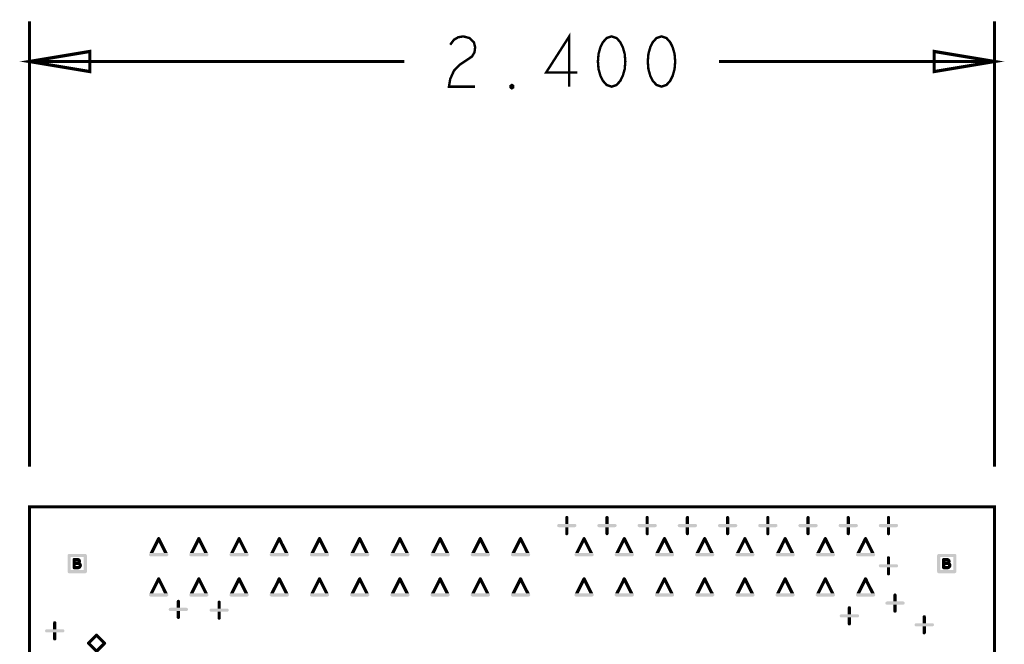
# Model space of a CAD drawing. Extents: x -16.7 to 17.3, y -13.5 to 8.5.
# Tile 21 of 37: x -0.2 to 2.3, y 1.6 to 3.2. Entities that reach past the tile are written whole.
import ezdxf

# ---------------------------------------------------------------- set-up
doc = ezdxf.new("R2010")
doc.units = 0
doc.layers.get('0').update_dxf_attribs({"linetype": 'CONTINUOUS'})
doc.layers.add('FAB_ART', color=2, linetype='CONTINUOUS')

# ---------------------------------------------------------------- blocks, each defined once
blk = doc.blocks.new('CUSTOM_1')
for points in [[(-0.024, 0.02), (-0.0239, 0.0209), (0.024, 0.02), (0.0238, 0.0209)], [(-0.024, 0.016), (-0.024, 0.02), (0.024, 0.016), (0.024, 0.02)], [(-0.024, -0.016), (-0.024, 0.016), (-0.016, -0.016), (-0.016, 0.016)], [(-0.0239, 0.0209), (-0.0235, 0.0217), (0.0238, 0.0209), (0.0236, 0.0217)], [(-0.0235, 0.0217), (-0.0231, 0.0225), (0.0236, 0.0217), (0.023, 0.0225)], [(-0.0231, 0.0225), (-0.0223, 0.0231), (0.023, 0.0225), (0.0225, 0.0231)], [(-0.0223, 0.0231), (-0.0217, 0.0236), (0.0225, 0.0231), (0.0215, 0.0236)], [(-0.0217, 0.0236), (-0.0204, 0.0239), (0.0215, 0.0236), (0.0209, 0.0239)], [(-0.0204, 0.0239), (-0.02, 0.024), (0.0209, 0.0239), (0.02, 0.024)], [(-0.0117, 0.01), (-0.0116, 0.0105), (0.0081, 0.01), (0.0078, 0.0105)], [(-0.0117, 0.0089), (-0.0117, 0.01), (0.0088, 0.0089), (0.0081, 0.01)], [(-0.0117, 0.0069), (-0.0117, 0.0089), (0.0095, 0.0069), (0.0088, 0.0089)], [(-0.0117, 0.0063), (-0.0117, 0.0069), (0.0096, 0.0063), (0.0095, 0.0069)], [(-0.0117, 0.006), (-0.0117, 0.0063), (0.0096, 0.006), (0.0096, 0.0063)], [(-0.0117, 0.0047), (-0.0117, 0.006), (-0.0037, 0.0047), (-0.0037, 0.006)], [(-0.0117, 0.0046), (-0.0117, 0.0047), (0.0095, 0.0046), (0.0095, 0.0047)], [(-0.0117, 0.0022), (-0.0117, 0.0046), (0.0088, 0.0022), (0.0095, 0.0046)], [(-0.0117, 0.0021), (-0.0117, 0.0022), (0.0088, 0.0021), (0.0088, 0.0022)], [(-0.0117, 0.0019), (-0.0117, 0.0021), (0.0087, 0.0019), (0.0088, 0.0021)], [(-0.0117, 0.0008), (-0.0117, 0.0019), (0.0098, 0.0008), (0.0087, 0.0019)], [(-0.0117, 0.0007), (-0.0117, 0.0008), (0.01, 0.0007), (0.0098, 0.0008)], [(-0.0117, -0.0009), (-0.0117, 0.0007), (0.0108, -0.0009), (0.01, 0.0007)], [(-0.0116, 0.0109), (-0.0111, 0.0118), (0.0074, 0.0109), (0.0065, 0.0118)], [(-0.0116, 0.0105), (-0.0116, 0.0109), (0.0078, 0.0105), (0.0074, 0.0109)], [(-0.0111, 0.0118), (-0.0109, 0.0123), (0.0065, 0.0118), (0.0059, 0.0123)], [(-0.0109, 0.0123), (-0.0108, 0.0125), (0.0059, 0.0123), (0.0056, 0.0125)], [(-0.0108, 0.0125), (-0.0106, 0.0127), (0.0056, 0.0125), (0.0052, 0.0127)], [(-0.0106, 0.0127), (-0.0094, 0.0136), (0.0052, 0.0127), (0.0031, 0.0136)], [(-0.0094, 0.0136), (-0.0091, 0.0137), (0.0031, 0.0136), (0.0029, 0.0137)], [(-0.0091, 0.0137), (-0.008, 0.0139), (0.0029, 0.0137), (0.0021, 0.0139)], [(-0.008, 0.0139), (-0.0077, 0.014), (0.0021, 0.0139), (0.0013, 0.014)], [(0.0013, 0.0057), (0.0005, 0.006), (0.0097, 0.0057), (0.0096, 0.006)], [(0.0011, 0.0047), (0.0013, 0.0049), (0.0095, 0.0047), (0.0096, 0.0049)], [(0.0014, 0.0056), (0.0013, 0.0057), (0.0097, 0.0056), (0.0097, 0.0057)], [(0.0013, 0.0049), (0.0014, 0.0051), (0.0096, 0.0049), (0.0096, 0.0051)], [(0.0015, 0.0055), (0.0014, 0.0056), (0.0097, 0.0055), (0.0097, 0.0056)], [(0.0014, 0.0051), (0.0015, 0.0055), (0.0096, 0.0051), (0.0097, 0.0055)], [(0.016, -0.016), (0.016, 0.016), (0.024, -0.016), (0.024, 0.016)], [(-0.024, -0.02), (-0.024, -0.016), (0.024, -0.02), (0.024, -0.016)], [(-0.0238, -0.0209), (-0.024, -0.02), (0.0239, -0.0209), (0.024, -0.02)], [(-0.0236, -0.0217), (-0.0238, -0.0209), (0.0235, -0.0217), (0.0239, -0.0209)], [(-0.023, -0.0225), (-0.0236, -0.0217), (0.0231, -0.0225), (0.0235, -0.0217)], [(-0.0225, -0.0231), (-0.023, -0.0225), (0.0223, -0.0231), (0.0231, -0.0225)], [(-0.0215, -0.0236), (-0.0225, -0.0231), (0.0217, -0.0236), (0.0223, -0.0231)], [(-0.0209, -0.0239), (-0.0215, -0.0236), (0.0204, -0.0239), (0.0217, -0.0236)], [(-0.02, -0.024), (-0.0209, -0.0239), (0.02, -0.024), (0.0204, -0.0239)], [(-0.0117, -0.0032), (-0.0117, -0.0009), (0.0115, -0.0032), (0.0108, -0.0009)], [(-0.0117, -0.0033), (-0.0117, -0.0032), (0.0115, -0.0033), (0.0115, -0.0032)], [(-0.0117, -0.006), (-0.0117, -0.0033), (-0.0037, -0.006), (-0.0037, -0.0033)], [(-0.0117, -0.0078), (-0.0117, -0.006), (0.0108, -0.0078), (0.0114, -0.006)], [(-0.0117, -0.0083), (-0.0117, -0.0078), (0.0106, -0.0083), (0.0108, -0.0078)], [(-0.0117, -0.0089), (-0.0117, -0.0083), (0.0103, -0.0089), (0.0106, -0.0083)], [(-0.0117, -0.01), (-0.0117, -0.0089), (0.0096, -0.01), (0.0103, -0.0089)], [(-0.0115, -0.0109), (-0.0117, -0.01), (0.009, -0.0109), (0.0096, -0.01)], [(-0.0113, -0.0117), (-0.0115, -0.0109), (0.0081, -0.0117), (0.009, -0.0109)], [(-0.0109, -0.0121), (-0.0113, -0.0117), (0.0076, -0.0121), (0.0081, -0.0117)], [(-0.0102, -0.0131), (-0.0109, -0.0121), (0.0059, -0.0131), (0.0076, -0.0121)], [(-0.0094, -0.0135), (-0.0102, -0.0131), (0.0053, -0.0135), (0.0059, -0.0131)], [(-0.0092, -0.0136), (-0.0094, -0.0135), (0.0051, -0.0136), (0.0053, -0.0135)], [(-0.0086, -0.0139), (-0.0092, -0.0136), (0.0038, -0.0139), (0.0051, -0.0136)], [(-0.0077, -0.014), (-0.0086, -0.0139), (0.0033, -0.014), (0.0038, -0.0139)], [(0.0029, -0.0036), (0.0021, -0.0033), (0.0116, -0.0036), (0.0115, -0.0033)], [(0.0023, -0.006), (0.0029, -0.0057), (0.0114, -0.006), (0.0114, -0.0057)], [(0.0031, -0.0038), (0.0029, -0.0036), (0.0116, -0.0038), (0.0116, -0.0036)], [(0.0029, -0.0057), (0.003, -0.0054), (0.0114, -0.0057), (0.0115, -0.0054)], [(0.003, -0.0054), (0.0033, -0.005), (0.0115, -0.0054), (0.0116, -0.005)], [(0.0034, -0.0041), (0.0031, -0.0038), (0.0117, -0.0041), (0.0116, -0.0038)], [(0.0033, -0.005), (0.0034, -0.0049), (0.0116, -0.005), (0.0116, -0.0049)], [(0.0035, -0.0043), (0.0034, -0.0041), (0.0117, -0.0043), (0.0117, -0.0041)], [(0.0034, -0.0049), (0.0035, -0.0043), (0.0116, -0.0049), (0.0117, -0.0043)]]:
    blk.add_solid(points)
blk = doc.blocks.new('CUSTOM_4')
for points in [[(-0.024, 0), (-0.0239, 0.0009), (0.024, 0), (0.0238, 0.0009)], [(-0.0238, -0.0009), (-0.024, 0), (0.0239, -0.0009), (0.024, 0)], [(-0.0239, 0.0009), (-0.0235, 0.0017), (0.0238, 0.0009), (0.0236, 0.0017)], [(-0.0235, 0.0017), (-0.0231, 0.0025), (0.0236, 0.0017), (0.023, 0.0025)], [(-0.0231, 0.0025), (-0.0223, 0.0031), (0.023, 0.0025), (0.0225, 0.0031)], [(-0.0223, 0.0031), (-0.0217, 0.0036), (0.0225, 0.0031), (0.0215, 0.0036)], [(-0.0217, 0.0036), (-0.0204, 0.0039), (0.0215, 0.0036), (0.0209, 0.0039)], [(-0.0204, 0.0039), (-0.02, 0.004), (0.0209, 0.0039), (0.02, 0.004)], [(-0.004, 0.02), (-0.0036, 0.0217), (0.004, 0.02), (0.0036, 0.0217)], [(-0.004, 0.004), (-0.004, 0.02), (0.004, 0.004), (0.004, 0.02)], [(-0.0036, 0.0217), (-0.0025, 0.0231), (0.0036, 0.0217), (0.0025, 0.0231)], [(-0.0025, 0.0231), (-0.0009, 0.0239), (0.0025, 0.0231), (0.0009, 0.0239)], [(-0.0009, 0.0239), (-0.0009, 0.0239), (0.0009, 0.0239), (-0.0009, 0.0239)], [(-0.0236, -0.0017), (-0.0238, -0.0009), (0.0235, -0.0017), (0.0239, -0.0009)], [(-0.023, -0.0025), (-0.0236, -0.0017), (0.0231, -0.0025), (0.0235, -0.0017)], [(-0.0225, -0.0031), (-0.023, -0.0025), (0.0223, -0.0031), (0.0231, -0.0025)], [(-0.0215, -0.0036), (-0.0225, -0.0031), (0.0217, -0.0036), (0.0223, -0.0031)], [(-0.0209, -0.0039), (-0.0215, -0.0036), (0.0204, -0.0039), (0.0217, -0.0036)], [(-0.02, -0.004), (-0.0209, -0.0039), (0.02, -0.004), (0.0204, -0.0039)], [(-0.004, -0.02), (-0.004, -0.004), (0.004, -0.02), (0.004, -0.004)], [(-0.0036, -0.0217), (-0.004, -0.02), (0.0036, -0.0217), (0.004, -0.02)], [(-0.0025, -0.0231), (-0.0036, -0.0217), (0.0025, -0.0231), (0.0036, -0.0217)], [(-0.0009, -0.0239), (-0.0025, -0.0231), (0.0009, -0.0239), (0.0025, -0.0231)]]:
    blk.add_solid(points)
blk = doc.blocks.new('CUSTOM_6')
for points in [[(-0.024, 0), (-0.0238, 0.0013), (-0.0143, 0), (-0.013, 0.0013)], [(-0.0236, -0.0017), (-0.024, 0), (-0.0126, -0.0017), (-0.0143, 0)], [(-0.0238, 0.0013), (-0.0228, 0.0028), (-0.013, 0.0013), (-0.0115, 0.0028)], [(-0.0228, 0.0028), (-0.0113, 0.0143), (-0.0115, 0.0028), (0, 0.0143)], [(-0.0113, 0.0143), (-0.0028, 0.0228), (0.0113, 0.0143), (0.0028, 0.0228)], [(-0.0028, 0.0228), (-0.0021, 0.0234), (0.0028, 0.0228), (0.0019, 0.0234)], [(-0.0021, 0.0234), (-0.001, 0.0238), (0.0019, 0.0234), (0.0013, 0.0238)], [(-0.001, 0.0238), (-0.0004, 0.024), (0.0013, 0.0238), (-0.0004, 0.024)], [(0.0115, 0.0028), (0, 0.0143), (0.0228, 0.0028), (0.0113, 0.0143)], [(0.0126, 0.0017), (0.0115, 0.0028), (0.0236, 0.0017), (0.0228, 0.0028)], [(0.0143, 0), (0.0126, 0.0017), (0.024, 0), (0.0236, 0.0017)], [(0.013, -0.0013), (0.0143, 0), (0.0238, -0.0013), (0.024, 0)], [(-0.0228, -0.0028), (-0.0236, -0.0017), (-0.0115, -0.0028), (-0.0126, -0.0017)], [(-0.0113, -0.0143), (-0.0228, -0.0028), (0, -0.0143), (-0.0115, -0.0028)], [(-0.0028, -0.0228), (-0.0113, -0.0143), (0.0028, -0.0228), (0.0113, -0.0143)], [(-0.0019, -0.0234), (-0.0028, -0.0228), (0.0021, -0.0234), (0.0028, -0.0228)], [(-0.0013, -0.0238), (-0.0019, -0.0234), (0.001, -0.0238), (0.0021, -0.0234)], [(0.0004, -0.024), (-0.0013, -0.0238), (0.0004, -0.024), (0.001, -0.0238)], [(0, -0.0143), (0.0115, -0.0028), (0.0113, -0.0143), (0.0228, -0.0028)], [(0.0115, -0.0028), (0.013, -0.0013), (0.0228, -0.0028), (0.0238, -0.0013)]]:
    blk.add_solid(points)
blk = doc.blocks.new('CUSTOM_7')
for points in [[(-0.0225, -0.016), (-0.0089, 0.0111), (-0.0135, -0.016), (0, 0.0111)], [(-0.0089, 0.0111), (-0.0036, 0.0218), (0.0089, 0.0111), (0.0036, 0.0218)], [(-0.0036, 0.0218), (-0.0025, 0.0231), (0.0036, 0.0218), (0.0025, 0.0231)], [(-0.0025, 0.0231), (-0.0024, 0.0232), (0.0025, 0.0231), (0.0024, 0.0232)], [(-0.0024, 0.0232), (-0.0009, 0.0239), (0.0024, 0.0232), (0.0009, 0.0239)], [(-0.0009, 0.0239), (0.0008, 0.0239), (0.0009, 0.0239), (0.0008, 0.0239)], [(0.0135, -0.016), (0, 0.0111), (0.0225, -0.016), (0.0089, 0.0111)], [(-0.024, -0.02), (-0.0236, -0.0182), (0.024, -0.02), (0.0236, -0.0182)], [(-0.0238, -0.0209), (-0.024, -0.02), (0.0239, -0.0209), (0.024, -0.02)], [(-0.0236, -0.0217), (-0.0238, -0.0209), (0.0235, -0.0217), (0.0239, -0.0209)], [(-0.0236, -0.0182), (-0.0225, -0.016), (0.0236, -0.0182), (0.0225, -0.016)], [(-0.023, -0.0225), (-0.0236, -0.0217), (0.0231, -0.0225), (0.0235, -0.0217)], [(-0.0225, -0.0231), (-0.023, -0.0225), (0.0223, -0.0231), (0.0231, -0.0225)], [(-0.0215, -0.0236), (-0.0225, -0.0231), (0.0217, -0.0236), (0.0223, -0.0231)], [(-0.0209, -0.0239), (-0.0215, -0.0236), (0.0204, -0.0239), (0.0217, -0.0236)], [(-0.02, -0.024), (-0.0209, -0.0239), (0.02, -0.024), (0.0204, -0.0239)]]:
    blk.add_solid(points)

msp = doc.modelspace()

# ---------------------------------------------------------------- linework, layer by layer
at = {"layer": 'FAB_ART'}
for points, const_width in [([(-0.16675, 2.089), (-0.16675, 3.1965)], 0.008), ([(2.23325, 2.089), (2.23325, 3.1965)], 0.008), ([(0.87955, 3.13817), (0.88885, 3.15066), (0.8997, 3.15692), (0.9121, 3.159), (0.9276, 3.15483), (0.93845, 3.14442), (0.94155, 3.13192), (0.94, 3.11941), (0.9338, 3.109), (0.9028, 3.08817), (0.88885, 3.07358), (0.87955, 3.05275), (0.87645, 3.034), (0.94155, 3.034)], 0.006), ([(1.1756, 3.034), (1.1756, 3.159), (1.11825, 3.06942), (1.19575, 3.06942)], 0.006), ([(1.281, 3.159), (1.2686, 3.15483), (1.2593, 3.14442), (1.2531, 3.13192), (1.24845, 3.11525), (1.2469, 3.0965), (1.24845, 3.07775), (1.2531, 3.06108), (1.2593, 3.04858), (1.2686, 3.03817), (1.281, 3.034), (1.2934, 3.03817), (1.3027, 3.04858), (1.3089, 3.06108), (1.31355, 3.07775), (1.3151, 3.0965), (1.31355, 3.11525), (1.3089, 3.13192), (1.3027, 3.14442), (1.2934, 3.15483), (1.281, 3.159)], 0.006), ([(1.405, 3.159), (1.3926, 3.15483), (1.3833, 3.14442), (1.3771, 3.13192), (1.37245, 3.11525), (1.3709, 3.0965), (1.37245, 3.07775), (1.3771, 3.06108), (1.3833, 3.04858), (1.3926, 3.03817), (1.405, 3.034), (1.4174, 3.03817), (1.4267, 3.04858), (1.4329, 3.06108), (1.43755, 3.07775), (1.4391, 3.0965), (1.43755, 3.11525), (1.4329, 3.13192), (1.4267, 3.14442), (1.4174, 3.15483), (1.405, 3.159)], 0.006), ([(-0.01675, 3.1215), (-0.16675, 3.0965), (-0.01675, 3.0715), (-0.01675, 3.1215)], 0.008), ([(2.08325, 3.0715), (2.23325, 3.0965), (2.08325, 3.1215), (2.08325, 3.0715)], 0.008), ([(0.76575, 3.0965), (-0.16675, 3.0965)], 0.008), ([(1.54825, 3.0965), (2.23325, 3.0965)], 0.008), ([(1.033, 3.02983), (1.0299, 3.03192), (1.0299, 3.03608), (1.033, 3.03817), (1.0361, 3.03608), (1.0361, 3.03192), (1.033, 3.02983)], 0.006), ([(-0.16675, -0.111), (-0.16675, 1.989), (-0.082, 1.989), (-0.059, 1.989), (2.0025, 1.989), (2.0135, 1.989), (2.23325, 1.989), (2.23325, -0.0849), (2.23325, -0.111), (-0.16675, -0.111)], 0.008)]:
    msp.add_lwpolyline(points, dxfattribs=dict(at, const_width=const_width))

# ---------------------------------------------------------------- block references
for name, p in [('CUSTOM_4', (1.1695, 1.9425)), ('CUSTOM_4', (1.2695, 1.9425)), ('CUSTOM_4', (1.3695, 1.9425)), ('CUSTOM_4', (1.4695, 1.9425)), ('CUSTOM_4', (1.5695, 1.9425)), ('CUSTOM_4', (1.6695, 1.9425)), ('CUSTOM_4', (1.7695, 1.9425)), ('CUSTOM_4', (1.8695, 1.9425)), ('CUSTOM_4', (1.9695, 1.9425)), ('CUSTOM_7', (0.1545, 1.89)), ('CUSTOM_7', (0.2545, 1.89)), ('CUSTOM_7', (0.3545, 1.89)), ('CUSTOM_7', (0.4545, 1.89)), ('CUSTOM_7', (0.5545, 1.89)), ('CUSTOM_7', (0.6545, 1.89)), ('CUSTOM_7', (0.7545, 1.89)), ('CUSTOM_7', (0.8545, 1.89)), ('CUSTOM_7', (0.9545, 1.89)), ('CUSTOM_7', (1.0545, 1.89)), ('CUSTOM_7', (1.2125, 1.89)), ('CUSTOM_7', (1.3125, 1.89)), ('CUSTOM_7', (1.4125, 1.89)), ('CUSTOM_7', (1.5125, 1.89)), ('CUSTOM_7', (1.6125, 1.89)), ('CUSTOM_7', (1.7125, 1.89)), ('CUSTOM_7', (1.8125, 1.89)), ('CUSTOM_7', (1.9125, 1.89)), ('CUSTOM_1', (-0.048, 1.848)), ('CUSTOM_4', (1.9695, 1.8425)), ('CUSTOM_1', (2.1145, 1.848)), ('CUSTOM_7', (0.1545, 1.79)), ('CUSTOM_7', (0.2545, 1.79)), ('CUSTOM_7', (0.3545, 1.79)), ('CUSTOM_7', (0.4545, 1.79)), ('CUSTOM_7', (0.5545, 1.79)), ('CUSTOM_7', (0.6545, 1.79)), ('CUSTOM_7', (0.7545, 1.79)), ('CUSTOM_7', (0.8545, 1.79)), ('CUSTOM_7', (0.9545, 1.79)), ('CUSTOM_7', (1.0545, 1.79)), ('CUSTOM_7', (1.2125, 1.79)), ('CUSTOM_7', (1.3125, 1.79)), ('CUSTOM_7', (1.4125, 1.79)), ('CUSTOM_7', (1.5125, 1.79)), ('CUSTOM_7', (1.6125, 1.79)), ('CUSTOM_7', (1.7125, 1.79)), ('CUSTOM_7', (1.8125, 1.79)), ('CUSTOM_7', (1.9125, 1.79)), ('CUSTOM_4', (1.98575, 1.74975)), ('CUSTOM_4', (0.2035, 1.734)), ('CUSTOM_4', (0.305, 1.73225)), ('CUSTOM_4', (1.87225, 1.718)), ('CUSTOM_4', (2.0585, 1.69575)), ('CUSTOM_4', (-0.104, 1.68075)), ('CUSTOM_6', (0, 1.65))]:
    msp.add_blockref(name, p, dxfattribs=at)

doc.saveas('drawing.dxf')
